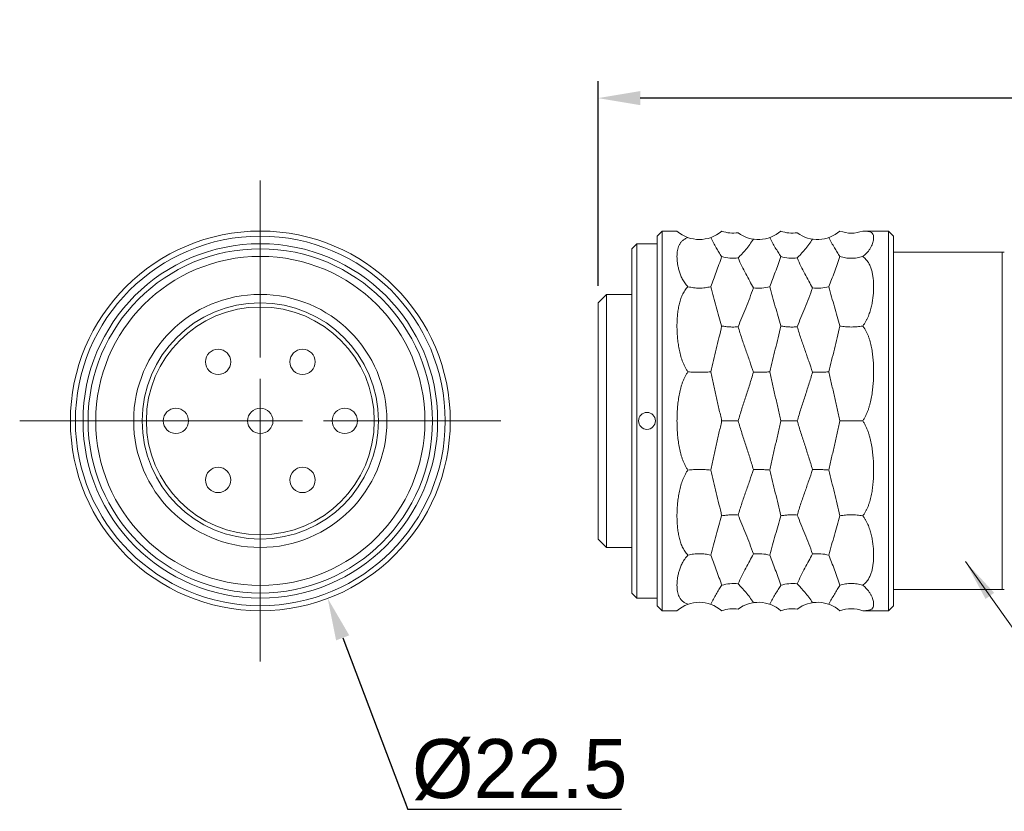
# Model space of a CAD drawing. Header units: millimetres. Extents: x 40 to 283, y 58 to 130.
# Tile 1 of 4: x 40 to 99, y 83 to 130. Entities that reach past the tile are written whole.
import ezdxf

# ---------------------------------------------------------------- set-up
doc = ezdxf.new("R2010")
doc.units = ezdxf.units.MM
doc.header["$PDSIZE"] = -5
doc.linetypes.add('点画线', pattern=[18, 12, -2, 2, -2])
for name, color, linetype, lineweight in [('中心线层', 1, '点画线', 18), ('尺寸线层', 3, 'Continuous', 18), ('细实线层', 7, 'Continuous', 18)]:
    doc.layers.add(name, color=color, linetype=linetype, lineweight=lineweight)
doc.dimstyles.new('CST Standard', dxfattribs={"dimtxt": 3.5, "dimasz": 2.5, "dimexe": 1, "dimexo": 1, "dimgap": 0.6, "dimtad": 1, "dimtoh": 1, "dimdsep": 46, "dimtxsty": 'Standard', "dimcen": -2.5, "dimdle": 5, "dimadec": 0, "dimazin": 2, "dimtfac": 1, "dimtofl": 0, "dimtmove": 0, "dimatfit": 0, "dimfxl": 1, "dimtolj": 1, "dimarcsym": 0})

# ---------------------------------------------------------------- blocks, each defined once
blk = doc.blocks.new('*X2')
at = {"layer": 'Defpoints', "color": 0}
for p in [(50.537, 116.434), (58.52, 95.398)]:
    blk.add_point(p, dxfattribs=at)
at = {"layer": '尺寸线层', "color": 0, "linetype": 'Continuous'}
for p, q in [((54.529, 110.916), (54.529, 119.666)), ((54.529, 103.416), (54.529, 108.416)), ((49.529, 105.916), (40.779, 105.916)), ((52.029, 105.916), (57.029, 105.916)), ((59.529, 105.916), (68.279, 105.916)), ((54.529, 100.916), (54.529, 92.166))]:
    blk.add_line(p, q, dxfattribs=at)
at = {"layer": '尺寸线层', "color": 0}
blk.add_solid([(59.797, 93.209), (59.018, 92.913), (58.52, 95.398)], dxfattribs=at)
at = {"layer": '尺寸线层', "color": 0, "insert": (69.891, 85.247), "char_height": 3.5, "attachment_point": 5, "bg_fill": 3, "box_fill_scale": 1.1, "bg_fill_color": 9, "bg_fill_true_color": 13158600, "bg_fill_transparency": 0}
blk.add_mtext('\\A1;%%C22.5', dxfattribs=at)
at = {"layer": '尺寸线层', "color": 0, "linetype": 'Continuous', "lineweight": -2}
for p in [(59.408, 93.061), (75.914, 82.887)]:
    blk.add_line(p, (63.269, 82.887), dxfattribs=at)
blk = doc.blocks.new('*X3')
at = {"layer": '尺寸线层', "linetype": 'Continuous'}
blk.add_hatch(color=0, dxfattribs=at).paths.add_polyline_path([(96.284, 97.583), (97.987, 95.727), (97.478, 95.365)], flags=0)
at = {"layer": '尺寸线层', "color": 0, "linetype": 'Continuous'}
blk.add_line((96.284, 97.583), (106.812, 82.779), dxfattribs=at)
at = {"layer": '尺寸线层', "color": 0}
blk.add_line((106.812, 82.779), (134.449, 82.779), dxfattribs=at)
at = {"layer": '尺寸线层', "color": 0, "insert": (106.812, 83.479), "char_height": 3.5, "width": 49.27374, "attachment_point": 7}
blk.add_mtext('\\pxi0.5,r0.5;SA1610-P7B', dxfattribs=at)
blk = doc.blocks.new('*X4')
at = {"layer": 'Defpoints', "color": 0}
for p in [(74.529, 125.048), (74.529, 112.916), (130.529, 112.416)]:
    blk.add_point(p, dxfattribs=at)
at = {"layer": '尺寸线层', "color": 0, "linetype": 'Continuous', "lineweight": -2}
for p, q in [((74.529, 113.916), (74.529, 126.048)), ((130.529, 113.416), (130.529, 126.048)), ((128.029, 125.048), (77.029, 125.048))]:
    blk.add_line(p, q, dxfattribs=at)
at = {"layer": '尺寸线层', "color": 0}
for points in [[(77.029, 125.465), (77.029, 124.631), (74.529, 125.048)], [(128.029, 124.631), (128.029, 125.465), (130.529, 125.048)]]:
    blk.add_solid(points, dxfattribs=at)
at = {"layer": '尺寸线层', "color": 0, "insert": (102.529, 127.398), "char_height": 3.5, "attachment_point": 5, "bg_fill": 3, "box_fill_scale": 1.1, "bg_fill_color": 9, "bg_fill_true_color": 13158600, "bg_fill_transparency": 0}
blk.add_mtext('\\A1;56', dxfattribs=at)

msp = doc.modelspace()

# ---------------------------------------------------------------- linework, layer by layer
at = {"layer": '细实线层', "color": 0}
for p, q in [((78.029, 116.866), (78.329, 117.166)), ((78.029, 94.966), (78.029, 116.866)), ((78.329, 94.666), (78.329, 117.166)), ((79.208, 117.166), (78.329, 117.166)), ((81.205, 116.782), (81.206, 116.781)), ((81.206, 116.784), (81.206, 116.784)), ((81.851, 117.166), (81.855, 117.166)), ((84.705, 116.782), (84.706, 116.781)), ((84.706, 116.784), (84.706, 116.784)), ((85.351, 117.166), (85.355, 117.166)), ((88.205, 116.782), (88.206, 116.781)), ((88.206, 116.784), (88.206, 116.784)), ((88.855, 117.166), (88.851, 117.166)), ((91.729, 117.166), (90.202, 117.166)), ((91.729, 117.166), (91.729, 94.666)), ((92.029, 116.866), (91.729, 117.166)), ((92.029, 116.866), (92.029, 94.966)), ((76.529, 116.116), (76.829, 116.416)), ((76.529, 95.716), (76.529, 116.116)), ((76.829, 95.416), (76.829, 116.416)), ((78.029, 116.416), (76.829, 116.416)), ((78.029, 116.416), (76.829, 116.416)), ((92.029, 115.916), (98.466, 115.916)), ((98.466, 95.916), (98.466, 115.916)), ((81.206, 113.867), (81.206, 113.875)), ((84.706, 113.867), (84.706, 113.875)), ((88.206, 113.867), (88.206, 113.875)), ((74.529, 112.916), (75.029, 113.416)), ((75.029, 98.416), (75.029, 113.416)), ((76.529, 113.416), (75.029, 113.416)), ((74.529, 98.916), (74.529, 112.916)), ((81.851, 111.536), (81.851, 111.546)), ((85.351, 111.536), (85.351, 111.546)), ((88.851, 111.536), (88.851, 111.546)), ((81.206, 108.822), (81.206, 108.833)), ((84.706, 108.822), (84.706, 108.833)), ((88.206, 108.833), (88.206, 108.822)), ((81.851, 105.911), (81.851, 105.922)), ((82.826, 105.916), (81.855, 105.916)), ((85.351, 105.911), (85.351, 105.922)), ((86.326, 105.916), (85.355, 105.916)), ((88.851, 105.911), (88.851, 105.922)), ((90.202, 105.916), (88.855, 105.916)), ((81.206, 102.999), (81.206, 103.01)), ((84.706, 102.999), (84.706, 103.01)), ((88.206, 103.01), (88.206, 102.999)), ((81.851, 100.286), (81.851, 100.296)), ((85.351, 100.286), (85.351, 100.296)), ((88.851, 100.286), (88.851, 100.296)), ((74.529, 98.916), (75.029, 98.416)), ((76.529, 98.416), (75.029, 98.416)), ((81.206, 97.957), (81.206, 97.965)), ((84.706, 97.957), (84.706, 97.965)), ((88.206, 97.965), (88.206, 97.957)), ((76.529, 95.716), (76.829, 95.416)), ((92.029, 95.916), (98.466, 95.916)), ((78.029, 95.416), (76.829, 95.416)), ((78.029, 95.416), (76.829, 95.416)), ((81.202, 95.05), (81.202, 95.05)), ((81.206, 95.051), (81.206, 95.051)), ((84.702, 95.05), (84.702, 95.05)), ((84.706, 95.051), (84.706, 95.051)), ((88.202, 95.05), (88.202, 95.05)), ((88.206, 95.051), (88.206, 95.051)), ((78.029, 94.966), (78.329, 94.666)), ((79.208, 94.666), (78.329, 94.666)), ((81.855, 94.666), (81.851, 94.666)), ((85.355, 94.666), (85.351, 94.666)), ((88.855, 94.666), (88.851, 94.666)), ((91.729, 94.666), (90.202, 94.666)), ((92.029, 94.966), (91.729, 94.666))]:
    msp.add_line(p, q, dxfattribs=at)
for centre, radius in [((54.529, 105.916), 11.25), ((54.529, 105.916), 10.95), ((54.529, 105.916), 10.5), ((54.529, 105.916), 10.2), ((54.529, 105.916), 9.75), ((54.529, 105.916), 7.5), ((54.529, 105.916), 7), ((54.529, 105.916), 6.75), ((52.029, 109.416), 0.75), ((57.029, 109.416), 0.75), ((49.529, 105.916), 0.75), ((54.529, 105.916), 0.75), ((59.529, 105.916), 0.75), ((77.429, 105.916), 0.5), ((52.029, 102.416), 0.75), ((57.029, 102.416), 0.75)]:
    msp.add_circle(centre, radius, dxfattribs=at)
for centre, radius, start, end in [((80.529, 118.666), 2, 228.59065, 311.40956), ((80.768, 115.569), 1.289, 70.17479, 70.33354), ((81.871, 116.783), 0.665, 179.90293, 180.12481), ((82.529, 118.981), 1.936, 249.65423, 278.82827), ((84.029, 118.666), 2, 233.02568, 311.40956), ((84.268, 115.569), 1.289, 70.17479, 70.33354), ((85.371, 116.783), 0.665, 179.90293, 180.12481), ((86.029, 118.981), 1.936, 249.65423, 278.82827), ((87.529, 118.666), 2, 233.02568, 311.40956), ((87.768, 115.569), 1.289, 70.17479, 70.33354), ((88.871, 116.783), 0.665, 179.90293, 180.12481), ((89.529, 118.981), 1.936, 249.65415, 290.34585), ((79.371, 115.659), 2.48, 359.93537, 0.06463), ((82.625, 116.774), 1.355, 235.1699, 235.37758), ((82.485, 114.747), 1.108, 124.62239, 124.87636), ((82.871, 115.659), 2.48, 359.93537, 0.06463), ((86.125, 116.774), 1.355, 235.1699, 235.37758), ((85.985, 114.747), 1.108, 124.62239, 124.87636), ((86.371, 115.659), 2.48, 359.93537, 0.06463), ((89.625, 116.774), 1.355, 235.1699, 235.37758), ((89.485, 114.747), 1.108, 124.62239, 124.87636), ((98.466, 114.916), 1, 82.87498, 90), ((80.227, 114.869), 1.394, 314.31646, 314.54863), ((80.334, 112.982), 1.242, 45.42287, 45.68354), ((83.727, 114.869), 1.394, 314.31646, 314.54863), ((83.834, 112.982), 1.242, 45.42287, 45.68354), ((87.227, 114.869), 1.394, 314.31646, 314.54863), ((87.334, 112.982), 1.242, 45.42287, 45.68354), ((83.038, 112.53), 1.542, 219.6685, 219.90281), ((82.962, 110.616), 1.443, 140.0972, 140.34768), ((86.538, 112.53), 1.542, 219.6685, 219.90281), ((86.462, 110.616), 1.443, 140.0972, 140.34768), ((90.038, 112.53), 1.542, 219.6685, 219.90281), ((89.962, 110.616), 1.443, 140.0972, 140.34768), ((79.873, 109.824), 1.661, 323.1401, 323.37275), ((79.913, 107.862), 1.611, 36.61994, 36.8599), ((83.373, 109.824), 1.661, 323.1401, 323.37275), ((83.413, 107.862), 1.611, 36.61994, 36.8599), ((86.873, 109.824), 1.661, 323.1401, 323.37275), ((86.913, 107.862), 1.611, 36.61994, 36.8599), ((83.224, 106.908), 1.69, 215.67748, 215.91133), ((83.224, 104.925), 1.69, 144.08867, 144.32252), ((86.724, 106.908), 1.69, 215.67748, 215.91133), ((86.724, 104.925), 1.69, 144.08867, 144.32252), ((90.224, 106.908), 1.69, 215.67748, 215.91133), ((90.224, 104.925), 1.69, 144.08867, 144.32252), ((79.913, 103.971), 1.611, 323.1401, 323.38006), ((79.873, 102.008), 1.661, 36.62725, 36.8599), ((83.413, 103.971), 1.611, 323.1401, 323.38006), ((83.373, 102.008), 1.661, 36.62725, 36.8599), ((86.913, 103.971), 1.611, 323.1401, 323.38006), ((86.873, 102.008), 1.661, 36.62725, 36.8599), ((82.962, 101.217), 1.443, 219.65232, 219.9028), ((83.038, 99.302), 1.542, 140.09719, 140.3315), ((86.462, 101.217), 1.443, 219.65232, 219.9028), ((86.538, 99.302), 1.542, 140.09719, 140.3315), ((89.962, 101.217), 1.443, 219.65232, 219.9028), ((90.038, 99.302), 1.542, 140.09719, 140.3315), ((80.334, 98.85), 1.242, 314.31646, 314.57713), ((83.834, 98.85), 1.242, 314.31646, 314.57713), ((87.334, 98.85), 1.242, 314.31646, 314.57713), ((80.227, 96.963), 1.394, 45.45137, 45.68354), ((83.727, 96.963), 1.394, 45.45137, 45.68354), ((87.227, 96.963), 1.394, 45.45137, 45.68354), ((79.371, 96.173), 2.48, 359.93537, 0.06463), ((82.485, 97.085), 1.108, 235.12364, 235.37761), ((82.625, 95.059), 1.355, 124.62242, 124.8301), ((82.871, 96.173), 2.48, 359.93537, 0.06463), ((85.985, 97.085), 1.108, 235.12364, 235.37761), ((86.125, 95.059), 1.355, 124.62242, 124.8301), ((86.371, 96.173), 2.48, 359.93537, 0.06463), ((89.485, 97.085), 1.108, 235.12364, 235.37761), ((89.625, 95.059), 1.355, 124.62242, 124.8301), ((98.466, 96.916), 1, 270, 277.12502), ((80.529, 93.166), 2, 48.59044, 131.40935), ((80.768, 96.262), 1.288, 289.6981, 289.85713), ((81.87, 95.05), 0.664, 179.90285, 180.12491), ((84.029, 93.166), 2, 48.59044, 126.97432), ((84.268, 96.262), 1.288, 289.6981, 289.85713), ((85.37, 95.05), 0.664, 179.90285, 180.12491), ((87.529, 93.166), 2, 48.59044, 126.97432), ((87.768, 96.262), 1.288, 289.6981, 289.85713), ((88.87, 95.05), 0.664, 179.90285, 180.12491), ((82.529, 92.851), 1.936, 81.17173, 110.34577), ((86.029, 92.851), 1.936, 81.17173, 110.34577), ((89.529, 92.851), 1.936, 69.65415, 110.34585)]:
    msp.add_arc(centre, radius, start, end, dxfattribs=at)
for points, knots in [([(79.855, 113.871), (79.784, 113.941), (79.66, 114.091), (79.517, 114.332), (79.41, 114.572), (79.33, 114.806), (79.273, 115.033), (79.234, 115.251), (79.211, 115.458), (79.203, 115.655), (79.21, 115.841), (79.232, 116.016), (79.27, 116.178), (79.319, 116.305), (79.368, 116.399), (79.411, 116.465), (79.461, 116.528), (79.519, 116.588), (79.586, 116.644), (79.695, 116.717), (79.789, 116.759), (79.855, 116.783)], [0, 0, 0, 0, 427.940747, 825.546678, 1198.935824, 1551.340314, 1884.5506, 2199.627806, 2497.288406, 2778.158035, 3042.999697, 3292.995144, 3530.165867, 3758.048592, 3870.378671, 3982.980185, 4097.272215, 4215.058201, 4338.59149, 4470.662715, 4774.525161, 4774.525161, 4774.525161, 4774.525161]), ([(81.851, 115.662), (81.798, 115.745), (81.689, 115.918), (81.524, 116.187), (81.36, 116.476), (81.256, 116.677), (81.206, 116.781)], [0, 0, 0, 0, 262.064355, 540.687552, 834.115286, 1139.958413, 1139.958413, 1139.958413, 1139.958413]), ([(83.731, 116.688), (83.662, 116.577), (83.518, 116.366), (83.286, 116.074), (83.054, 115.813), (82.9, 115.651), (82.826, 115.574)], [0, 0, 0, 0, 312.194348, 610.185758, 888.780406, 1143.994142, 1143.994142, 1143.994142, 1143.994142]), ([(85.351, 115.662), (85.298, 115.745), (85.189, 115.918), (85.024, 116.187), (84.86, 116.476), (84.756, 116.677), (84.706, 116.781)], [0, 0, 0, 0, 264.294201, 545.288141, 841.212586, 1149.658063, 1149.658063, 1149.658063, 1149.658063]), ([(87.231, 116.688), (87.162, 116.577), (87.018, 116.366), (86.786, 116.074), (86.554, 115.813), (86.4, 115.651), (86.326, 115.574)], [0, 0, 0, 0, 314.993669, 615.657049, 896.749743, 1154.251879, 1154.251879, 1154.251879, 1154.251879]), ([(88.851, 115.662), (88.798, 115.745), (88.689, 115.918), (88.524, 116.187), (88.36, 116.476), (88.256, 116.677), (88.206, 116.781)], [0, 0, 0, 0, 266.803171, 550.464613, 849.198297, 1160.571877, 1160.571877, 1160.571877, 1160.571877]), ([(90.202, 115.659), (90.27, 115.706), (90.391, 115.807), (90.536, 115.973), (90.644, 116.133), (90.725, 116.284), (90.783, 116.425), (90.822, 116.555), (90.846, 116.673), (90.853, 116.764), (90.85, 116.83), (90.843, 116.888), (90.829, 116.942), (90.805, 116.991), (90.783, 117.023), (90.756, 117.052), (90.713, 117.087), (90.657, 117.114), (90.593, 117.134), (90.535, 117.147), (90.468, 117.156), (90.391, 117.162), (90.301, 117.166), (90.236, 117.166), (90.202, 117.166)], [0, 0, 0, 0, 652.549672, 1217.006166, 1714.350384, 2156.502726, 2550.603952, 2901.292594, 3212.024187, 3486.069967, 3610.668847, 3727.837501, 3943.591469, 4045.351076, 4145.487485, 4246.496837, 4351.244182, 4584.338722, 4719.986747, 4873.069695, 5047.608001, 5248.169495, 5480.150042, 5750.108268, 5750.108268, 5750.108268, 5750.108268]), ([(81.206, 113.875), (81.258, 114.016), (81.366, 114.301), (81.531, 114.737), (81.696, 115.19), (81.801, 115.499), (81.851, 115.656)], [0, 0, 0, 0, 267.417809, 544.793547, 831.497799, 1126.387645, 1126.387645, 1126.387645, 1126.387645]), ([(82.826, 115.574), (82.663, 115.552), (82.334, 115.545), (82.01, 115.609), (81.855, 115.659)], [0, 0, 0, 0, 322.043867, 642.065881, 642.065881, 642.065881, 642.065881]), ([(82.826, 115.574), (82.895, 115.411), (83.04, 115.095), (83.273, 114.641), (83.506, 114.214), (83.659, 113.937), (83.731, 113.802)], [0, 0, 0, 0, 301.581843, 592.246026, 869.183691, 1130.771486, 1130.771486, 1130.771486, 1130.771486]), ([(84.706, 113.875), (84.758, 114.016), (84.866, 114.301), (85.031, 114.737), (85.196, 115.19), (85.301, 115.499), (85.351, 115.656)], [0, 0, 0, 0, 269.801345, 549.649375, 838.909067, 1136.427311, 1136.427311, 1136.427311, 1136.427311]), ([(86.326, 115.574), (86.163, 115.552), (85.834, 115.545), (85.51, 115.609), (85.355, 115.659)], [0, 0, 0, 0, 324.889971, 647.74022, 647.74022, 647.74022, 647.74022]), ([(86.326, 115.574), (86.395, 115.411), (86.54, 115.095), (86.773, 114.641), (87.006, 114.214), (87.159, 113.937), (87.231, 113.802)], [0, 0, 0, 0, 304.394452, 597.769424, 877.289862, 1141.317274, 1141.317274, 1141.317274, 1141.317274]), ([(88.206, 113.875), (88.258, 114.016), (88.366, 114.301), (88.531, 114.737), (88.696, 115.19), (88.801, 115.499), (88.851, 115.656)], [0, 0, 0, 0, 272.474556, 555.09534, 847.221036, 1147.687111, 1147.687111, 1147.687111, 1147.687111]), ([(90.202, 115.659), (90.094, 115.624), (89.871, 115.572), (89.529, 115.546), (89.186, 115.572), (88.963, 115.624), (88.855, 115.659)], [0, 0, 0, 0, 288.824696, 579.88929, 870.953884, 1159.77858, 1159.77858, 1159.77858, 1159.77858]), ([(90.202, 111.541), (90.239, 111.585), (90.307, 111.677), (90.396, 111.822), (90.473, 111.971), (90.56, 112.17), (90.648, 112.421), (90.728, 112.722), (90.785, 113.019), (90.824, 113.31), (90.846, 113.593), (90.854, 113.868), (90.847, 114.134), (90.825, 114.39), (90.786, 114.636), (90.729, 114.87), (90.65, 115.094), (90.561, 115.269), (90.472, 115.399), (90.395, 115.493), (90.305, 115.581), (90.238, 115.634), (90.202, 115.659)], [0, 0, 0, 0, 199.491264, 395.322822, 587.857797, 777.333739, 1147.605251, 1507.000904, 1855.783355, 2194.009276, 2521.648791, 2838.667814, 3145.106795, 3441.183554, 3727.454019, 4005.087782, 4276.362213, 4545.572189, 4681.818554, 4821.01529, 4965.237862, 5117.260622, 5117.260622, 5117.260622, 5117.260622]), ([(79.855, 113.871), (79.819, 113.835), (79.75, 113.759), (79.661, 113.637), (79.584, 113.508), (79.495, 113.33), (79.407, 113.095), (79.328, 112.802), (79.271, 112.499), (79.233, 112.187), (79.21, 111.867), (79.203, 111.539), (79.211, 111.205), (79.233, 110.865), (79.272, 110.521), (79.329, 110.174), (79.408, 109.825), (79.496, 109.537), (79.584, 109.311), (79.661, 109.143), (79.749, 108.981), (79.818, 108.878), (79.855, 108.828)], [0, 0, 0, 0, 142.985609, 283.01788, 421.49418, 559.392375, 835.877991, 1115.987474, 1401.309382, 1692.555201, 1989.971282, 2293.54885, 2603.135473, 2918.496706, 3239.351637, 3565.394428, 3896.309588, 4231.785147, 4401.197857, 4571.665599, 4743.16511, 4915.691368, 4915.691368, 4915.691368, 4915.691368]), ([(81.202, 113.871), (81.093, 113.843), (80.87, 113.8), (80.529, 113.779), (80.188, 113.8), (79.964, 113.843), (79.855, 113.871)], [0, 0, 0, 0, 277.509234, 559.386438, 841.263642, 1118.772875, 1118.772875, 1118.772875, 1118.772875]), ([(81.851, 111.546), (81.799, 111.734), (81.692, 112.112), (81.527, 112.685), (81.362, 113.271), (81.257, 113.667), (81.206, 113.867)], [0, 0, 0, 0, 268.907919, 543.791967, 824.365303, 1110.002735, 1110.002735, 1110.002735, 1110.002735]), ([(83.731, 113.802), (83.662, 113.598), (83.516, 113.197), (83.282, 112.612), (83.048, 112.047), (82.897, 111.676), (82.826, 111.492)], [0, 0, 0, 0, 290.945779, 574.751195, 849.821309, 1115.408178, 1115.408178, 1115.408178, 1115.408178]), ([(84.702, 113.871), (84.545, 113.83), (84.222, 113.778), (83.894, 113.784), (83.731, 113.802)], [0, 0, 0, 0, 316.597037, 637.242437, 637.242437, 637.242437, 637.242437]), ([(85.351, 111.546), (85.299, 111.734), (85.192, 112.112), (85.027, 112.685), (84.862, 113.271), (84.757, 113.667), (84.706, 113.867)], [0, 0, 0, 0, 271.473516, 548.980177, 832.230408, 1120.593049, 1120.593049, 1120.593049, 1120.593049]), ([(87.231, 113.802), (87.162, 113.598), (87.016, 113.197), (86.782, 112.612), (86.548, 112.047), (86.397, 111.676), (86.326, 111.492)], [0, 0, 0, 0, 293.832536, 580.453861, 858.253214, 1126.475228, 1126.475228, 1126.475228, 1126.475228]), ([(88.202, 113.871), (88.045, 113.83), (87.722, 113.778), (87.394, 113.784), (87.231, 113.802)], [0, 0, 0, 0, 319.725844, 643.540059, 643.540059, 643.540059, 643.540059]), ([(88.851, 111.546), (88.799, 111.734), (88.692, 112.112), (88.527, 112.685), (88.362, 113.271), (88.257, 113.667), (88.206, 113.867)], [0, 0, 0, 0, 274.334877, 554.766489, 841.002208, 1132.404223, 1132.404223, 1132.404223, 1132.404223]), ([(81.206, 108.833), (81.257, 109.055), (81.364, 109.5), (81.529, 110.171), (81.695, 110.85), (81.8, 111.307), (81.851, 111.536)], [0, 0, 0, 0, 267.573342, 538.401886, 812.302196, 1088.90252, 1088.90252, 1088.90252, 1088.90252]), ([(82.826, 111.492), (82.744, 111.486), (82.58, 111.479), (82.335, 111.483), (82.093, 111.503), (81.934, 111.527), (81.855, 111.541)], [0, 0, 0, 0, 278.834158, 558.384797, 835.257773, 1106.170404, 1106.170404, 1106.170404, 1106.170404]), ([(82.826, 111.492), (82.896, 111.26), (83.043, 110.802), (83.276, 110.126), (83.511, 109.462), (83.66, 109.022), (83.731, 108.803)], [0, 0, 0, 0, 280.274844, 556.698286, 828.321444, 1094.683413, 1094.683413, 1094.683413, 1094.683413]), ([(84.706, 108.833), (84.757, 109.055), (84.864, 109.5), (85.029, 110.171), (85.195, 110.85), (85.3, 111.307), (85.351, 111.536)], [0, 0, 0, 0, 270.333448, 543.955678, 820.681359, 1100.134905, 1100.134905, 1100.134905, 1100.134905]), ([(86.326, 111.492), (86.244, 111.486), (86.08, 111.479), (85.835, 111.483), (85.593, 111.503), (85.434, 111.527), (85.355, 111.541)], [0, 0, 0, 0, 281.65319, 564.030105, 843.702285, 1117.35386, 1117.35386, 1117.35386, 1117.35386]), ([(86.326, 111.492), (86.396, 111.26), (86.543, 110.802), (86.776, 110.126), (87.011, 109.462), (87.16, 109.022), (87.231, 108.803)], [0, 0, 0, 0, 283.263084, 562.633703, 837.152857, 1106.35473, 1106.35473, 1106.35473, 1106.35473]), ([(88.206, 108.833), (88.257, 109.055), (88.364, 109.5), (88.529, 110.171), (88.695, 110.85), (88.8, 111.307), (88.851, 111.536)], [0, 0, 0, 0, 273.394641, 550.115303, 829.974561, 1112.592573, 1112.592573, 1112.592573, 1112.592573]), ([(90.202, 111.541), (90.092, 111.521), (89.868, 111.491), (89.529, 111.476), (89.189, 111.491), (88.965, 111.521), (88.855, 111.541)], [0, 0, 0, 0, 279.171789, 565.029823, 850.887857, 1130.059646, 1130.059646, 1130.059646, 1130.059646]), ([(90.202, 105.916), (90.239, 105.968), (90.308, 106.075), (90.397, 106.244), (90.473, 106.42), (90.539, 106.599), (90.597, 106.78), (90.663, 107.025), (90.728, 107.335), (90.785, 107.709), (90.824, 108.083), (90.846, 108.456), (90.854, 108.827), (90.847, 109.194), (90.824, 109.557), (90.786, 109.915), (90.729, 110.266), (90.663, 110.552), (90.597, 110.776), (90.539, 110.94), (90.473, 111.1), (90.397, 111.255), (90.308, 111.404), (90.239, 111.497), (90.202, 111.541)], [0, 0, 0, 0, 176.808706, 353.607949, 530.353346, 706.989833, 883.466369, 1059.728579, 1411.348097, 1761.482552, 2109.700739, 2455.585435, 2798.737178, 3138.781296, 3475.381707, 3808.266882, 4137.278787, 4462.468335, 4623.787239, 4784.382448, 4944.444481, 5104.268703, 5264.297508, 5425.203264, 5425.203264, 5425.203264, 5425.203264]), ([(79.855, 108.828), (79.818, 108.778), (79.749, 108.674), (79.66, 108.51), (79.584, 108.339), (79.518, 108.163), (79.46, 107.984), (79.394, 107.742), (79.328, 107.433), (79.271, 107.058), (79.233, 106.679), (79.211, 106.298), (79.206, 106.044), (79.206, 105.916)], [0, 0, 0, 0, 165.47141, 331.006898, 496.779624, 662.88465, 829.373201, 996.264179, 1331.178515, 1667.518793, 2004.983605, 2343.21804, 2681.843336, 2681.843336, 2681.843336, 2681.843336]), ([(81.202, 108.828), (81.091, 108.817), (80.867, 108.802), (80.529, 108.794), (80.19, 108.802), (79.966, 108.817), (79.855, 108.828)], [0, 0, 0, 0, 265.901947, 539.810155, 813.718364, 1079.62031, 1079.62031, 1079.62031, 1079.62031]), ([(81.851, 105.922), (81.8, 106.163), (81.693, 106.644), (81.528, 107.368), (81.363, 108.093), (81.257, 108.579), (81.206, 108.822)], [0, 0, 0, 0, 265.480319, 532.103649, 799.691544, 1068.005749, 1068.005749, 1068.005749, 1068.005749]), ([(83.731, 108.803), (83.661, 108.559), (83.513, 108.074), (83.279, 107.352), (83.045, 106.635), (82.896, 106.156), (82.826, 105.916)], [0, 0, 0, 0, 270.627192, 540.333488, 808.520918, 1074.74884, 1074.74884, 1074.74884, 1074.74884]), ([(84.702, 108.828), (84.623, 108.82), (84.464, 108.808), (84.222, 108.798), (83.977, 108.795), (83.813, 108.799), (83.731, 108.803)], [0, 0, 0, 0, 266.025118, 539.430167, 816.136973, 1091.961337, 1091.961337, 1091.961337, 1091.961337]), ([(85.351, 105.922), (85.3, 106.163), (85.193, 106.644), (85.028, 107.368), (84.863, 108.093), (84.757, 108.579), (84.706, 108.822)], [0, 0, 0, 0, 268.467588, 538.091048, 808.689927, 1080.023288, 1080.023288, 1080.023288, 1080.023288]), ([(87.231, 108.803), (87.161, 108.559), (87.013, 108.074), (86.779, 107.352), (86.545, 106.635), (86.396, 106.156), (86.326, 105.916)], [0, 0, 0, 0, 273.760572, 546.589587, 817.882149, 1087.192516, 1087.192516, 1087.192516, 1087.192516]), ([(88.202, 108.828), (88.123, 108.82), (87.964, 108.808), (87.722, 108.798), (87.477, 108.795), (87.313, 108.799), (87.231, 108.803)], [0, 0, 0, 0, 269.084896, 545.634605, 825.524048, 1104.520898, 1104.520898, 1104.520898, 1104.520898]), ([(88.851, 105.922), (88.8, 106.163), (88.693, 106.644), (88.528, 107.368), (88.363, 108.093), (88.257, 108.579), (88.206, 108.822)], [0, 0, 0, 0, 271.758692, 544.687426, 818.603537, 1093.263134, 1093.263134, 1093.263134, 1093.263134]), ([(79.855, 103.004), (79.818, 103.054), (79.749, 103.158), (79.66, 103.323), (79.584, 103.494), (79.518, 103.669), (79.46, 103.848), (79.394, 104.091), (79.328, 104.399), (79.271, 104.774), (79.233, 105.153), (79.211, 105.534), (79.206, 105.789), (79.206, 105.916)], [0, 0, 0, 0, 160.656887, 321.375989, 482.325429, 643.597497, 805.24193, 967.277081, 1292.446815, 1619.001003, 1946.647005, 2275.040239, 2603.812964, 2603.812964, 2603.812964, 2603.812964]), ([(81.206, 103.01), (81.257, 103.253), (81.363, 103.739), (81.528, 104.465), (81.693, 105.188), (81.8, 105.67), (81.851, 105.911)], [0, 0, 0, 0, 262.659195, 524.607388, 785.611344, 1045.49638, 1045.49638, 1045.49638, 1045.49638]), ([(82.826, 105.916), (82.896, 105.677), (83.045, 105.198), (83.279, 104.48), (83.513, 103.759), (83.661, 103.274), (83.731, 103.03)], [0, 0, 0, 0, 260.71883, 523.35662, 787.481834, 1052.508908, 1052.508908, 1052.508908, 1052.508908]), ([(84.706, 103.01), (84.757, 103.253), (84.863, 103.739), (85.028, 104.465), (85.193, 105.188), (85.3, 105.67), (85.351, 105.911)], [0, 0, 0, 0, 265.877703, 531.035692, 795.237875, 1058.307426, 1058.307426, 1058.307426, 1058.307426]), ([(86.326, 105.916), (86.396, 105.677), (86.545, 105.198), (86.779, 104.48), (87.013, 103.759), (87.161, 103.274), (87.231, 103.03)], [0, 0, 0, 0, 263.993975, 529.931017, 797.374168, 1065.730506, 1065.730506, 1065.730506, 1065.730506]), ([(88.206, 103.01), (88.257, 103.253), (88.363, 103.739), (88.528, 104.465), (88.693, 105.188), (88.8, 105.67), (88.851, 105.911)], [0, 0, 0, 0, 269.403207, 538.077157, 805.782626, 1072.340445, 1072.340445, 1072.340445, 1072.340445]), ([(90.202, 100.291), (90.239, 100.336), (90.308, 100.429), (90.397, 100.578), (90.473, 100.733), (90.539, 100.893), (90.597, 101.057), (90.663, 101.28), (90.729, 101.567), (90.786, 101.918), (90.824, 102.275), (90.847, 102.638), (90.854, 103.006), (90.846, 103.376), (90.824, 103.749), (90.785, 104.123), (90.728, 104.497), (90.663, 104.807), (90.597, 105.052), (90.539, 105.234), (90.473, 105.413), (90.397, 105.588), (90.308, 105.757), (90.239, 105.865), (90.202, 105.916)], [0, 0, 0, 0, 155.365781, 309.884811, 464.206317, 618.75745, 773.8234, 929.588131, 1243.581467, 1561.265546, 1882.689528, 2207.700829, 2536.03727, 2867.374342, 3201.35027, 3537.579347, 3875.658722, 4215.172042, 4385.365576, 4555.766063, 4726.320995, 4896.981085, 5067.693163, 5238.414362, 5238.414362, 5238.414362, 5238.414362]), ([(79.855, 103.004), (79.818, 102.955), (79.749, 102.852), (79.661, 102.689), (79.584, 102.522), (79.496, 102.295), (79.408, 102.007), (79.329, 101.659), (79.272, 101.311), (79.233, 100.967), (79.211, 100.627), (79.203, 100.293), (79.21, 99.966), (79.233, 99.645), (79.271, 99.333), (79.328, 99.03), (79.407, 98.737), (79.495, 98.503), (79.584, 98.325), (79.661, 98.196), (79.75, 98.073), (79.819, 97.997), (79.855, 97.961)], [0, 0, 0, 0, 158.904005, 316.862332, 473.870342, 629.90662, 938.893842, 1243.680735, 1543.980014, 1839.501069, 2129.962192, 2415.104663, 2694.712577, 2968.645507, 3236.895359, 3499.689049, 3757.681896, 4012.337008, 4139.347167, 4266.889786, 4395.865511, 4527.561385, 4527.561385, 4527.561385, 4527.561385]), ([(81.202, 103.004), (81.091, 103.015), (80.867, 103.031), (80.529, 103.038), (80.19, 103.031), (79.966, 103.015), (79.855, 103.004)], [0, 0, 0, 0, 255.20343, 518.090992, 780.978554, 1036.181984, 1036.181984, 1036.181984, 1036.181984]), ([(81.851, 100.296), (81.8, 100.526), (81.695, 100.982), (81.529, 101.661), (81.364, 102.332), (81.257, 102.777), (81.206, 102.999)], [0, 0, 0, 0, 260.713515, 518.882094, 774.155337, 1026.360343, 1026.360343, 1026.360343, 1026.360343]), ([(83.731, 103.03), (83.66, 102.811), (83.511, 102.371), (83.276, 101.707), (83.043, 101.03), (82.896, 100.572), (82.826, 100.34)], [0, 0, 0, 0, 251.643613, 508.257712, 769.406837, 1034.194547, 1034.194547, 1034.194547, 1034.194547]), ([(84.702, 103.004), (84.623, 103.012), (84.464, 103.024), (84.222, 103.035), (83.977, 103.037), (83.813, 103.033), (83.731, 103.03)], [0, 0, 0, 0, 255.863323, 518.824674, 784.961659, 1050.24991, 1050.24991, 1050.24991, 1050.24991]), ([(85.351, 100.296), (85.3, 100.526), (85.195, 100.982), (85.029, 101.661), (84.864, 102.332), (84.757, 102.777), (84.706, 102.999)], [0, 0, 0, 0, 264.177777, 525.776803, 784.442021, 1039.998233, 1039.998233, 1039.998233, 1039.998233]), ([(87.231, 103.03), (87.16, 102.811), (87.011, 102.371), (86.776, 101.707), (86.543, 101.03), (86.396, 100.572), (86.326, 100.34)], [0, 0, 0, 0, 255.064311, 515.166674, 779.865709, 1048.252791, 1048.252791, 1048.252791, 1048.252791]), ([(88.202, 103.004), (88.123, 103.012), (87.964, 103.024), (87.722, 103.035), (87.477, 103.037), (87.313, 103.033), (87.231, 103.03)], [0, 0, 0, 0, 259.315114, 525.824014, 795.55139, 1064.418581, 1064.418581, 1064.418581, 1064.418581]), ([(88.851, 100.296), (88.8, 100.526), (88.695, 100.982), (88.529, 101.661), (88.364, 102.332), (88.257, 102.777), (88.206, 102.999)], [0, 0, 0, 0, 267.950393, 533.285208, 795.644319, 1054.850025, 1054.850025, 1054.850025, 1054.850025]), ([(82.826, 100.34), (82.744, 100.346), (82.58, 100.354), (82.335, 100.349), (82.093, 100.329), (81.934, 100.306), (81.855, 100.291)], [0, 0, 0, 0, 258.119106, 516.901466, 773.20509, 1023.991172, 1023.991172, 1023.991172, 1023.991172]), ([(82.826, 100.34), (82.897, 100.157), (83.048, 99.785), (83.282, 99.22), (83.516, 98.635), (83.662, 98.235), (83.731, 98.03)], [0, 0, 0, 0, 241.979432, 492.599165, 751.177723, 1016.261978, 1016.261978, 1016.261978, 1016.261978]), ([(86.326, 100.34), (86.244, 100.346), (86.08, 100.354), (85.835, 100.349), (85.593, 100.329), (85.434, 100.306), (85.355, 100.291)], [0, 0, 0, 0, 261.721406, 524.115322, 783.995909, 1038.281952, 1038.281952, 1038.281952, 1038.281952]), ([(86.326, 100.34), (86.397, 100.157), (86.548, 99.785), (86.782, 99.22), (87.016, 98.635), (87.162, 98.235), (87.231, 98.03)], [0, 0, 0, 0, 245.501335, 499.768728, 762.110782, 1031.05322, 1031.05322, 1031.05322, 1031.05322]), ([(90.202, 100.291), (90.092, 100.311), (89.868, 100.342), (89.529, 100.357), (89.189, 100.342), (88.965, 100.311), (88.855, 100.291)], [0, 0, 0, 0, 260.427601, 527.092518, 793.757435, 1054.185037, 1054.185037, 1054.185037, 1054.185037]), ([(81.206, 97.965), (81.257, 98.165), (81.362, 98.561), (81.527, 99.147), (81.692, 99.72), (81.799, 100.099), (81.851, 100.286)], [0, 0, 0, 0, 259.478373, 514.356428, 764.066226, 1008.347198, 1008.347198, 1008.347198, 1008.347198]), ([(84.706, 97.965), (84.757, 98.165), (84.862, 98.561), (85.027, 99.147), (85.192, 99.72), (85.299, 100.099), (85.351, 100.286)], [0, 0, 0, 0, 263.173865, 521.681894, 774.94806, 1022.708082, 1022.708082, 1022.708082, 1022.708082]), ([(88.206, 97.965), (88.257, 98.165), (88.362, 98.561), (88.527, 99.147), (88.692, 99.72), (88.799, 100.099), (88.851, 100.286)], [0, 0, 0, 0, 267.180603, 529.624334, 786.746396, 1038.278486, 1038.278486, 1038.278486, 1038.278486]), ([(90.202, 96.173), (90.238, 96.198), (90.305, 96.251), (90.395, 96.34), (90.472, 96.433), (90.561, 96.564), (90.65, 96.739), (90.729, 96.962), (90.786, 97.197), (90.825, 97.443), (90.847, 97.699), (90.854, 97.964), (90.846, 98.239), (90.824, 98.522), (90.785, 98.813), (90.728, 99.11), (90.648, 99.412), (90.56, 99.663), (90.473, 99.862), (90.396, 100.01), (90.307, 100.155), (90.239, 100.247), (90.202, 100.291)], [0, 0, 0, 0, 138.207175, 269.323008, 395.869726, 519.734188, 764.478672, 1011.099993, 1263.502778, 1523.757434, 1792.927179, 2071.517451, 2359.726264, 2657.590394, 2965.078833, 3282.164554, 3608.899027, 3945.520944, 4117.777629, 4292.815324, 4470.850012, 4652.211834, 4652.211834, 4652.211834, 4652.211834]), ([(81.202, 97.961), (81.093, 97.99), (80.87, 98.032), (80.529, 98.054), (80.188, 98.032), (79.964, 97.99), (79.855, 97.961)], [0, 0, 0, 0, 248.112453, 500.130173, 752.147894, 1000.260346, 1000.260346, 1000.260346, 1000.260346]), ([(83.731, 98.03), (83.659, 97.895), (83.506, 97.618), (83.273, 97.191), (83.04, 96.737), (82.895, 96.421), (82.826, 96.258)], [0, 0, 0, 0, 232.388303, 478.413065, 736.632133, 1004.550186, 1004.550186, 1004.550186, 1004.550186]), ([(84.702, 97.961), (84.545, 98.002), (84.222, 98.054), (83.894, 98.048), (83.731, 98.03)], [0, 0, 0, 0, 284.664297, 572.968629, 572.968629, 572.968629, 572.968629]), ([(87.231, 98.03), (87.159, 97.895), (87.006, 97.618), (86.773, 97.191), (86.54, 96.737), (86.395, 96.421), (86.326, 96.258)], [0, 0, 0, 0, 235.963949, 485.774175, 747.966335, 1020.006713, 1020.006713, 1020.006713, 1020.006713]), ([(88.202, 97.961), (88.045, 98.002), (87.722, 98.054), (87.394, 98.048), (87.231, 98.03)], [0, 0, 0, 0, 289.026839, 581.749498, 581.749498, 581.749498, 581.749498]), ([(79.855, 95.05), (79.789, 95.073), (79.695, 95.116), (79.586, 95.188), (79.519, 95.244), (79.461, 95.304), (79.411, 95.367), (79.368, 95.434), (79.319, 95.527), (79.27, 95.654), (79.232, 95.817), (79.21, 95.991), (79.203, 96.177), (79.211, 96.374), (79.234, 96.582), (79.273, 96.799), (79.33, 97.026), (79.41, 97.26), (79.517, 97.5), (79.66, 97.742), (79.784, 97.891), (79.855, 97.961)], [0, 0, 0, 0, 264.930283, 380.079976, 487.785646, 590.48038, 690.128834, 788.303363, 886.241213, 1084.92662, 1291.710004, 1509.67495, 1740.583948, 1985.467328, 2244.990344, 2519.698471, 2810.216382, 3117.469226, 3443.018073, 3789.680938, 4162.791993, 4162.791993, 4162.791993, 4162.791993]), ([(81.851, 96.176), (81.801, 96.334), (81.696, 96.642), (81.531, 97.095), (81.366, 97.531), (81.258, 97.817), (81.206, 97.957)], [0, 0, 0, 0, 260.760724, 514.283216, 759.55683, 996.024998, 996.024998, 996.024998, 996.024998]), ([(85.351, 96.176), (85.301, 96.334), (85.196, 96.642), (85.031, 97.095), (84.866, 97.531), (84.758, 97.817), (84.706, 97.957)], [0, 0, 0, 0, 264.68622, 522.025243, 770.991209, 1011.019173, 1011.019173, 1011.019173, 1011.019173]), ([(88.851, 96.176), (88.801, 96.334), (88.696, 96.642), (88.531, 97.095), (88.366, 97.531), (88.258, 97.817), (88.206, 97.957)], [0, 0, 0, 0, 268.925744, 530.386611, 783.340308, 1027.21284, 1027.21284, 1027.21284, 1027.21284]), ([(82.826, 96.258), (82.663, 96.28), (82.334, 96.288), (82.01, 96.223), (81.855, 96.173)], [0, 0, 0, 0, 281.71447, 561.660282, 561.660282, 561.660282, 561.660282]), ([(82.826, 96.258), (82.9, 96.181), (83.054, 96.019), (83.286, 95.759), (83.518, 95.467), (83.662, 95.255), (83.731, 95.144)], [0, 0, 0, 0, 221.909396, 464.148592, 723.253336, 994.707621, 994.707621, 994.707621, 994.707621]), ([(86.326, 96.258), (86.163, 96.28), (85.834, 96.288), (85.51, 96.223), (85.355, 96.173)], [0, 0, 0, 0, 286.084803, 570.373511, 570.373511, 570.373511, 570.373511]), ([(86.326, 96.258), (86.4, 96.181), (86.554, 96.019), (86.786, 95.759), (87.018, 95.467), (87.162, 95.255), (87.231, 95.144)], [0, 0, 0, 0, 225.459205, 471.573419, 734.822974, 1010.619621, 1010.619621, 1010.619621, 1010.619621]), ([(90.202, 96.173), (90.094, 96.208), (89.871, 96.26), (89.529, 96.287), (89.186, 96.26), (88.963, 96.208), (88.855, 96.173)], [0, 0, 0, 0, 256.153204, 514.292932, 772.43266, 1028.585864, 1028.585864, 1028.585864, 1028.585864]), ([(81.206, 95.051), (81.256, 95.155), (81.36, 95.357), (81.524, 95.645), (81.689, 95.914), (81.798, 96.087), (81.851, 96.171)], [0, 0, 0, 0, 264.654155, 518.564943, 759.664973, 986.436198, 986.436198, 986.436198, 986.436198]), ([(84.706, 95.051), (84.756, 95.155), (84.86, 95.357), (85.024, 95.645), (85.189, 95.914), (85.298, 96.087), (85.351, 96.171)], [0, 0, 0, 0, 268.790732, 526.670176, 771.538628, 1001.854315, 1001.854315, 1001.854315, 1001.854315]), ([(88.206, 95.051), (88.256, 95.155), (88.36, 95.357), (88.524, 95.645), (88.689, 95.914), (88.798, 96.087), (88.851, 96.171)], [0, 0, 0, 0, 273.24812, 535.404009, 784.333143, 1018.468181, 1018.468181, 1018.468181, 1018.468181]), ([(90.202, 94.666), (90.236, 94.666), (90.301, 94.667), (90.391, 94.67), (90.468, 94.676), (90.535, 94.686), (90.593, 94.698), (90.657, 94.718), (90.713, 94.745), (90.756, 94.78), (90.783, 94.809), (90.805, 94.842), (90.829, 94.89), (90.843, 94.944), (90.85, 95.003), (90.853, 95.069), (90.846, 95.16), (90.822, 95.277), (90.783, 95.407), (90.725, 95.548), (90.644, 95.699), (90.536, 95.859), (90.391, 96.025), (90.27, 96.126), (90.202, 96.173)], [0, 0, 0, 0, 236.948939, 440.563946, 616.601702, 769.798265, 904.162927, 1023.224532, 1227.817327, 1319.75666, 1408.415037, 1496.307228, 1585.62413, 1774.996687, 1877.838492, 1987.201989, 2227.738694, 2500.475435, 2808.283455, 3154.195759, 3542.283701, 3978.814903, 4474.252193, 5047.011028, 5047.011028, 5047.011028, 5047.011028])]:
    msp.add_open_spline(points, degree=3, knots=knots, dxfattribs=at)

# ---------------------------------------------------------------- block references
at = {"layer": '尺寸线层', "color": 0}
msp.add_blockref('*X3', (0, 0), dxfattribs=at)

# ---------------------------------------------------------------- next in the draw order: dimensions: what is measured, and where the dimension line sits
dim = msp.add_diameter_dim_2p(p1=(50.537, 116.434), p2=(58.52, 95.398), dimstyle='CST Standard', override={"dimpost": '%%C<>', "dimsah": 1, "dimtfill": 1, "dimtzin": 8}, dxfattribs=at)
dim.commit()
dim.dimension.update_dxf_attribs({"geometry": '*X2', "text_midpoint": (69.891, 82.887), "dimtype": 163})

# ---------------------------------------------------------------- next in the draw order: linework, layer by layer
at = {"layer": '中心线层', "color": 0}
for p, q in [((54.529, 91.666), (54.529, 120.166)), ((40.279, 105.916), (68.779, 105.916))]:
    msp.add_line(p, q, dxfattribs=at)

# ---------------------------------------------------------------- next in the draw order: dimensions: what is measured, and where the dimension line sits
at = {"layer": '尺寸线层', "color": 0}
dim = msp.add_linear_dim(base=(74.529, 125.048), p1=(130.529, 112.416), p2=(74.529, 112.916), dimstyle='CST Standard', override={"dimsah": 1, "dimtfill": 1, "dimtzin": 8}, dxfattribs=at)
dim.commit()
dim.dimension.update_dxf_attribs({"geometry": '*X4', "text_midpoint": (102.529, 127.398)})

doc.saveas('drawing.dxf')
